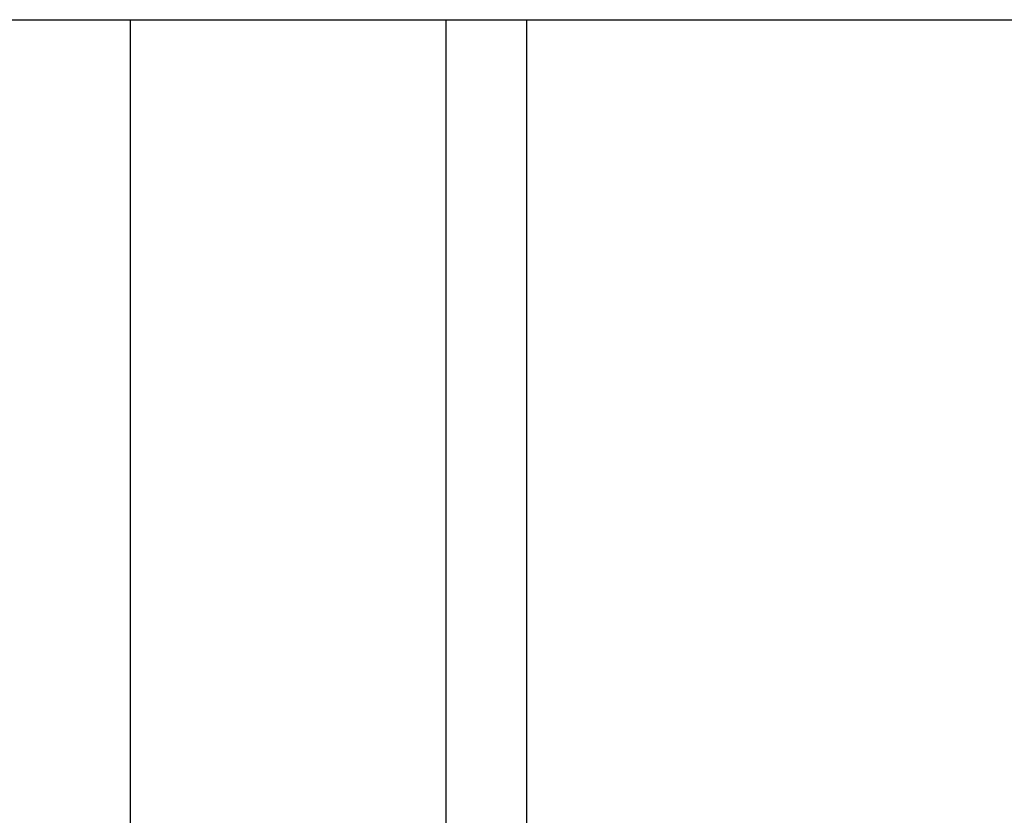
# Model space of a CAD drawing. Header units: inches. Extents: x 0.7 to 43.6, y 0.3 to 38.8.
# Tile 54 of 95: x 30.668 to 31.533, y 20.361 to 21.059. Entities that reach past the tile are written whole.
import ezdxf

# ---------------------------------------------------------------- set-up
doc = ezdxf.new("R2010")
doc.units = ezdxf.units.IN
doc.header["$MEASUREMENT"] = 0
doc.layers.add('SID-M-S', color=90, linetype='Continuous')

msp = doc.modelspace()

# ---------------------------------------------------------------- linework, layer by layer
at = {"layer": 'SID-M-S'}
for p, q in [((30.640212, 21.05932), (30.765589, 21.05932)), ((30.765589, 19.90932), (30.765589, 21.05932)), ((30.765589, 21.05932), (31.042628, 21.05932)), ((31.042628, 19.90932), (31.042628, 21.05932)), ((31.042628, 21.05932), (31.113533, 21.05932)), ((31.113533, 19.90932), (31.113533, 21.05932)), ((31.113533, 21.05932), (32.020122, 21.05932))]:
    msp.add_line(p, q, dxfattribs=at)

doc.saveas('drawing.dxf')
